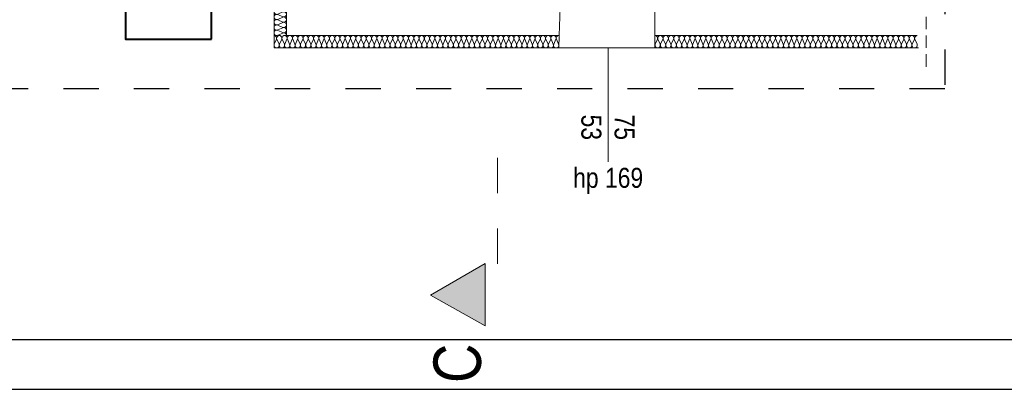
# Model space of a CAD drawing. Extents: x -631805 to -376315, y -40155 to 84873.
# Tile 192 of 256: x -523166 to -515284, y 25632 to 28591. Entities that reach past the tile are written whole.
import ezdxf

# ---------------------------------------------------------------- set-up
doc = ezdxf.new("R2010")
doc.units = 0
doc.header["$MEASUREMENT"] = 0
doc.linetypes.add('Dashed', pattern=[564.444447, 282.222223, -282.222223])
doc.linetypes.add('Krawędzie ukryte', pattern=[150, 100, -50])
doc.layers.get('0').update_dxf_attribs({"color": 252})
for name, color, linetype in [('#PODKŁAD', 252, 'Continuous'), ('#URZĄDZENIA', 7, 'Continuous'), ('$ IE Tabela', 7, 'Continuous'), ('Inwent Izolacje', 252, 'Continuous')]:
    doc.layers.add(name, color=color, linetype=linetype)
for name, color, linetype, lineweight in [('Inwent Izolacje_Nr_Pióra__2', 252, 'Continuous', 13), ('INWENT OPISY_Nr_Pióra__21', 252, 'Continuous', 9), ('INWENT OPISY_Nr_Pióra__41', 252, 'Continuous', 15), ('INWENT. OKNA_Nr_Pióra__21', 252, 'Continuous', 9), ('INWENT. OKNA_Nr_Pióra__5', 252, 'Continuous', 13), ('INWENT.ŚCIANY_Nr_Pióra__1', 252, 'Continuous', 25), ('INWENT.ŚCIANY_Nr_Pióra__20', 252, 'Continuous', 60), ('INWENT.ŚCIANY_Nr_Pióra__21', 252, 'Continuous', 9), ('INWENT.ŚCIANY_Nr_Pióra__3', 252, 'Continuous', 13)]:
    doc.layers.add(name, color=color, linetype=linetype, lineweight=lineweight)
doc.styles.add('GENERATED_STYLE_5', font='ARIALN.TTF')

# ---------------------------------------------------------------- blocks, each defined once
blk = doc.blocks.new('Izolacja cieplna 14_222', base_point=(-521030.2, 30284.5))
at = {"layer": 'Inwent Izolacje_Nr_Pióra__2', "linetype": 'Continuous'}
for p, q in [((-521100.4, 30282.8), (-521060, 30265.2)), ((-521060, 30261.6), (-521100.4, 30244)), ((-521100.4, 30240.4), (-521060, 30222.8)), ((-521060, 30219.3), (-521100.4, 30201.7)), ((-521100.4, 30198.1), (-521060, 30180.5)), ((-521060, 30176.9), (-521100.4, 30159.3)), ((-521100.4, 30155.8), (-521060, 30138.2)), ((-521060, 30134.6), (-521100.4, 30117)), ((-521100.4, 30113.5), (-521060, 30095.9)), ((-521060, 30092.3), (-521100.4, 30074.7)), ((-521100.4, 30071.1), (-521060, 30053.5)), ((-521060, 30050), (-521100.4, 30032.4)), ((-521100.4, 30028.8), (-521060, 30011.2)), ((-521060, 30007.6), (-521100.4, 29990)), ((-521100.4, 29986.5), (-521060, 29968.9)), ((-521060, 29965.3), (-521100.4, 29947.7)), ((-521100.4, 29944.2), (-521060, 29926.5)), ((-521060, 29923), (-521100.4, 29905.4)), ((-521100.4, 29901.8), (-521060, 29884.2)), ((-521060, 29880.7), (-521100.4, 29863.1)), ((-521100.4, 29859.5), (-521060, 29841.9)), ((-521060, 29838.3), (-521100.4, 29820.7)), ((-521100.4, 29817.2), (-521060, 29799.6)), ((-521060, 29796), (-521100.4, 29778.4)), ((-521100.4, 29774.9), (-521060, 29757.2)), ((-521060, 29753.7), (-521100.4, 29736.1)), ((-521100.4, 29732.5), (-521060, 29714.9)), ((-521060, 29711.4), (-521100.4, 29693.8)), ((-521100.4, 29690.2), (-521060, 29672.6)), ((-521060, 29669), (-521100.4, 29651.4)), ((-521100.4, 29647.9), (-521060, 29630.3)), ((-521060, 29626.7), (-521100.4, 29609.1)), ((-521100.4, 29605.6), (-521060, 29587.9)), ((-521060, 29584.4), (-521100.4, 29566.8)), ((-521100.4, 29563.2), (-521060, 29545.6)), ((-521060, 29542.1), (-521100.4, 29524.5)), ((-521100.4, 29520.9), (-521060, 29503.3)), ((-521060, 29499.7), (-521100.4, 29482.1)), ((-521100.4, 29478.6), (-521060, 29461)), ((-521060, 29457.4), (-521100.4, 29439.8)), ((-521100.4, 29436.2), (-521060, 29418.6)), ((-521060, 29415.1), (-521100.4, 29397.5)), ((-521100.4, 29393.9), (-521060, 29376.3)), ((-521060, 29372.8), (-521100.4, 29355.2)), ((-521100.4, 29351.6), (-521060, 29334)), ((-521060, 29330.4), (-521100.4, 29312.8)), ((-521100.4, 29309.3), (-521060, 29291.7)), ((-521060, 29288.1), (-521100.4, 29270.5)), ((-521100.4, 29266.9), (-521060, 29249.3)), ((-521060, 29245.8), (-521100.4, 29228.2)), ((-521100.4, 29224.6), (-521060, 29207)), ((-521060, 29203.5), (-521100.4, 29185.9)), ((-521100.4, 29182.3), (-521060, 29164.7)), ((-521060, 29161.1), (-521100.4, 29143.5)), ((-521100.4, 29140), (-521060, 29122.4)), ((-521060, 29118.8), (-521100.4, 29101.2)), ((-521100.4, 29097.6), (-521060, 29080)), ((-521060, 29076.5), (-521100.4, 29058.9)), ((-521100.4, 29055.3), (-521060, 29037.7)), ((-521060, 29034.2), (-521100.4, 29016.5)), ((-521100.4, 29013), (-521060, 28995.4)), ((-521060, 28991.8), (-521100.4, 28974.2)), ((-521100.4, 28970.7), (-521060, 28953.1)), ((-521060, 28949.5), (-521100.4, 28931.9)), ((-521100.4, 28928.3), (-521060, 28910.7)), ((-521060, 28907.2), (-521100.4, 28889.6)), ((-521100.4, 28886), (-521060, 28868.4)), ((-521060, 28864.9), (-521100.4, 28847.2)), ((-521100.4, 28843.7), (-521060, 28826.1)), ((-521060, 28822.5), (-521100.4, 28804.9)), ((-521100.4, 28801.4), (-521060, 28783.8)), ((-521060, 28780.2), (-521100.4, 28762.6)), ((-521100.4, 28759), (-521060, 28741.4)), ((-521060, 28737.9), (-521100.4, 28720.3)), ((-521100.4, 28716.7), (-521060, 28699.1)), ((-521060, 28695.6), (-521100.4, 28677.9)), ((-521100.4, 28674.4), (-521060, 28656.8)), ((-521060, 28653.2), (-521100.4, 28635.6)), ((-521100.4, 28632.1), (-521060, 28614.5)), ((-521060, 28610.9), (-521100.4, 28593.3)), ((-521100.4, 28589.7), (-521060, 28572.1)), ((-521060, 28568.6), (-521100.4, 28551)), ((-521100.4, 28547.4), (-521060, 28529.8)), ((-521060, 28526.2), (-521100.4, 28508.6)), ((-521100.4, 28505.1), (-521060, 28487.5)), ((-521060, 28483.9), (-521100.4, 28466.3))]:
    blk.add_line(p, q, dxfattribs=at)
for centre, start_param, end_param in [((-521108.9, 30263.4), 1.158003, 5.125183), ((-521051.5, 30284.5), 4.299596, 6.283185), ((-521108.9, 30221.1), 1.158003, 5.125183), ((-521108.9, 30178.7), 1.158003, 5.125183), ((-521051.5, 30242.2), 4.299595, 8.266774), ((-521051.5, 30199.9), 4.299595, 8.266774), ((-521108.9, 30136.4), 1.158003, 5.125183), ((-521108.9, 30094.1), 1.158003, 5.125183), ((-521051.5, 30157.6), 4.299595, 8.266774), ((-521051.5, 30115.2), 4.299595, 8.266774), ((-521108.9, 30051.7), 1.158003, 5.125183), ((-521051.5, 30072.9), 4.299595, 8.266774), ((-521051.5, 30030.6), 4.299595, 8.266774), ((-521108.9, 30009.4), 1.158003, 5.125183), ((-521108.9, 29967.1), 1.158003, 5.125183), ((-521051.5, 29988.3), 4.299595, 8.266774), ((-521051.5, 29945.9), 4.299595, 8.266774), ((-521108.9, 29924.8), 1.158003, 5.125183), ((-521108.9, 29882.4), 1.158003, 5.125183), ((-521051.5, 29903.6), 4.299595, 8.266774), ((-521051.5, 29861.3), 4.299595, 8.266774), ((-521108.9, 29840.1), 1.158003, 5.125183), ((-521108.9, 29797.8), 1.158003, 5.125183), ((-521051.5, 29819), 4.299595, 8.266774), ((-521051.5, 29776.6), 4.299595, 8.266774), ((-521108.9, 29755.5), 1.158003, 5.125183), ((-521108.9, 29713.1), 1.158003, 5.125183), ((-521051.5, 29734.3), 4.299595, 8.266774), ((-521108.9, 29670.8), 1.158003, 5.125183), ((-521108.9, 29628.5), 1.158003, 5.125183), ((-521051.5, 29692), 4.299595, 8.266774), ((-521051.5, 29649.7), 4.299595, 8.266774), ((-521108.9, 29586.2), 1.158003, 5.125183), ((-521108.9, 29543.8), 1.158003, 5.125183), ((-521051.5, 29607.3), 4.299595, 8.266774), ((-521051.5, 29565), 4.299595, 8.266774), ((-521108.9, 29501.5), 1.158003, 5.125183), ((-521108.9, 29459.2), 1.158003, 5.125183), ((-521051.5, 29522.7), 4.299595, 8.266774), ((-521051.5, 29480.4), 4.299595, 8.266774), ((-521108.9, 29416.9), 1.158003, 5.125183), ((-521051.5, 29438), 4.299595, 8.266774), ((-521051.5, 29395.7), 4.299595, 8.266774), ((-521108.9, 29374.5), 1.158003, 5.125183), ((-521108.9, 29332.2), 1.158003, 5.125183), ((-521051.5, 29353.4), 4.299595, 8.266774), ((-521051.5, 29311.1), 4.299595, 8.266774), ((-521108.9, 29289.9), 1.158003, 5.125183), ((-521108.9, 29247.6), 1.158003, 5.125183), ((-521051.5, 29268.7), 4.299595, 8.266774), ((-521051.5, 29226.4), 4.299595, 8.266774), ((-521108.9, 29205.2), 1.158003, 5.125183), ((-521108.9, 29162.9), 1.158003, 5.125183), ((-521051.5, 29184.1), 4.299595, 8.266774), ((-521108.9, 29120.6), 1.158003, 5.125183), ((-521108.9, 29078.3), 1.158003, 5.125183), ((-521051.5, 29141.7), 4.299595, 8.266774), ((-521051.5, 29099.4), 4.299595, 8.266774), ((-521108.9, 29035.9), 1.158003, 5.125183), ((-521108.9, 28993.6), 1.158003, 5.125183), ((-521051.5, 29057.1), 4.299595, 8.266774), ((-521051.5, 29014.8), 4.299595, 8.266774), ((-521108.9, 28951.3), 1.158003, 5.125183), ((-521108.9, 28909), 1.158003, 5.125183), ((-521051.5, 28972.4), 4.299595, 8.266774), ((-521051.5, 28930.1), 4.299595, 8.266774), ((-521108.9, 28866.6), 1.158003, 5.125183), ((-521051.5, 28887.8), 4.299595, 8.266774), ((-521051.5, 28845.5), 4.299595, 8.266774), ((-521108.9, 28824.3), 1.158003, 5.125183), ((-521108.9, 28782), 1.158003, 5.125183), ((-521051.5, 28803.1), 4.299595, 8.266774), ((-521051.5, 28760.8), 4.299595, 8.266774), ((-521108.9, 28739.7), 1.158003, 5.125183), ((-521108.9, 28697.3), 1.158003, 5.125183), ((-521051.5, 28718.5), 4.299595, 8.266774), ((-521051.5, 28676.2), 4.299595, 8.266774), ((-521108.9, 28655), 1.158003, 5.125183), ((-521108.9, 28612.7), 1.158003, 5.125183), ((-521051.5, 28633.8), 4.299595, 8.266774), ((-521051.5, 28591.5), 4.299595, 8.266774), ((-521108.9, 28570.4), 1.158003, 5.125183), ((-521108.9, 28528), 1.158003, 5.125183), ((-521051.5, 28549.2), 4.299595, 8.266774), ((-521108.9, 28485.7), 1.158003, 5.125183), ((-521051.5, 28506.9), 4.299595, 8.266774), ((-521051.5, 28464.5), 0, 1.983589)]:
    blk.add_ellipse(centre, major_axis=(21.3, 0), ratio=0.995062, start_param=start_param, end_param=end_param, dxfattribs=at)
blk = doc.blocks.new('Izolacja cieplna 14_223', base_point=(-521130.2, 28464.5))
at = {"layer": 'Inwent Izolacje_Nr_Pióra__2', "linetype": 'Continuous'}
for p, q in [((-521128.4, 28394.3), (-521110.8, 28434.7)), ((-521107.3, 28434.7), (-521089.7, 28394.3)), ((-521086.2, 28394.3), (-521068.6, 28434.7)), ((-521065.1, 28434.7), (-521047.5, 28394.3)), ((-521044, 28394.3), (-521026.4, 28434.7)), ((-521022.9, 28434.7), (-521005.3, 28394.3)), ((-521001.7, 28394.3), (-520984.2, 28434.7)), ((-520980.6, 28434.7), (-520963.1, 28394.3)), ((-520959.5, 28394.3), (-520942, 28434.7)), ((-520938.4, 28434.7), (-520920.8, 28394.3)), ((-520917.3, 28394.3), (-520899.7, 28434.7)), ((-520896.2, 28434.7), (-520878.6, 28394.3)), ((-520875.1, 28394.3), (-520857.5, 28434.7)), ((-520854, 28434.7), (-520836.4, 28394.3)), ((-520832.9, 28394.3), (-520815.3, 28434.7)), ((-520811.7, 28434.7), (-520794.2, 28394.3)), ((-520790.6, 28394.3), (-520773.1, 28434.7)), ((-520769.5, 28434.7), (-520752, 28394.3)), ((-520748.4, 28394.3), (-520730.8, 28434.7)), ((-520727.3, 28434.7), (-520709.7, 28394.3)), ((-520706.2, 28394.3), (-520688.6, 28434.7)), ((-520685.1, 28434.7), (-520667.5, 28394.3)), ((-520664, 28394.3), (-520646.4, 28434.7)), ((-520642.9, 28434.7), (-520625.3, 28394.3)), ((-520621.7, 28394.3), (-520604.2, 28434.7)), ((-520600.6, 28434.7), (-520583.1, 28394.3)), ((-520579.5, 28394.3), (-520562, 28434.7)), ((-520558.4, 28434.7), (-520540.8, 28394.3)), ((-520537.3, 28394.3), (-520519.7, 28434.7)), ((-520516.2, 28434.7), (-520498.6, 28394.3)), ((-520495.1, 28394.3), (-520477.5, 28434.7)), ((-520474, 28434.7), (-520456.4, 28394.3)), ((-520452.9, 28394.3), (-520435.3, 28434.7)), ((-520431.7, 28434.7), (-520414.2, 28394.3)), ((-520410.6, 28394.3), (-520393.1, 28434.7)), ((-520389.5, 28434.7), (-520372, 28394.3)), ((-520368.4, 28394.3), (-520350.8, 28434.7)), ((-520347.3, 28434.7), (-520329.7, 28394.3)), ((-520326.2, 28394.3), (-520308.6, 28434.7)), ((-520305.1, 28434.7), (-520287.5, 28394.3)), ((-520284, 28394.3), (-520266.4, 28434.7)), ((-520262.9, 28434.7), (-520245.3, 28394.3)), ((-520241.7, 28394.3), (-520224.2, 28434.7)), ((-520220.6, 28434.7), (-520203.1, 28394.3)), ((-520199.5, 28394.3), (-520182, 28434.7)), ((-520178.4, 28434.7), (-520160.8, 28394.3)), ((-520157.3, 28394.3), (-520139.7, 28434.7)), ((-520136.2, 28434.7), (-520118.6, 28394.3)), ((-520115.1, 28394.3), (-520097.5, 28434.7)), ((-520094, 28434.7), (-520076.4, 28394.3)), ((-520072.9, 28394.3), (-520055.3, 28434.7)), ((-520051.7, 28434.7), (-520034.2, 28394.3)), ((-520030.6, 28394.3), (-520013.1, 28434.7)), ((-520009.5, 28434.7), (-519992, 28394.3)), ((-519988.4, 28394.3), (-519970.8, 28434.7)), ((-519967.3, 28434.7), (-519949.7, 28394.3)), ((-519946.2, 28394.3), (-519928.6, 28434.7)), ((-519925.1, 28434.7), (-519907.5, 28394.3)), ((-519904, 28394.3), (-519886.4, 28434.7)), ((-519882.9, 28434.7), (-519865.3, 28394.3)), ((-519861.7, 28394.3), (-519844.2, 28434.7)), ((-519840.6, 28434.7), (-519823.1, 28394.3)), ((-519819.5, 28394.3), (-519802, 28434.7)), ((-519798.4, 28434.7), (-519780.8, 28394.3)), ((-519777.3, 28394.3), (-519759.7, 28434.7)), ((-519756.2, 28434.7), (-519738.6, 28394.3)), ((-519735.1, 28394.3), (-519717.5, 28434.7)), ((-519714, 28434.7), (-519696.4, 28394.3)), ((-519692.9, 28394.3), (-519675.3, 28434.7)), ((-519671.7, 28434.7), (-519654.2, 28394.3)), ((-519650.6, 28394.3), (-519633.1, 28434.7)), ((-519629.5, 28434.7), (-519612, 28394.3)), ((-519608.4, 28394.3), (-519590.8, 28434.7)), ((-519587.3, 28434.7), (-519569.7, 28394.3)), ((-519566.2, 28394.3), (-519548.6, 28434.7)), ((-519545.1, 28434.7), (-519527.5, 28394.3)), ((-519524, 28394.3), (-519506.4, 28434.7)), ((-519502.9, 28434.7), (-519485.3, 28394.3)), ((-519481.7, 28394.3), (-519464.2, 28434.7)), ((-519460.6, 28434.7), (-519443.1, 28394.3)), ((-519439.5, 28394.3), (-519422, 28434.7)), ((-519418.4, 28434.7), (-519400.8, 28394.3)), ((-519397.3, 28394.3), (-519379.7, 28434.7)), ((-519376.2, 28434.7), (-519358.6, 28394.3)), ((-519355.1, 28394.3), (-519337.5, 28434.7)), ((-519334, 28434.7), (-519316.4, 28394.3)), ((-519312.9, 28394.3), (-519295.3, 28434.7)), ((-519291.7, 28434.7), (-519274.2, 28394.3)), ((-519270.6, 28394.3), (-519253.1, 28434.7)), ((-519249.5, 28434.7), (-519232, 28394.3)), ((-519228.4, 28394.3), (-519210.8, 28434.7)), ((-519207.3, 28434.7), (-519189.7, 28394.3)), ((-519186.2, 28394.3), (-519168.6, 28434.7)), ((-519165.1, 28434.7), (-519147.5, 28394.3)), ((-519144, 28394.3), (-519126.4, 28434.7)), ((-519122.9, 28434.7), (-519105.3, 28394.3)), ((-519101.7, 28394.3), (-519084.2, 28434.7)), ((-519080.6, 28434.7), (-519063.1, 28394.3)), ((-519059.5, 28394.3), (-519042, 28434.7)), ((-519038.4, 28434.7), (-519020.8, 28394.3)), ((-519017.3, 28394.3), (-518999.7, 28434.7)), ((-518996.2, 28434.7), (-518978.6, 28394.3)), ((-518975.1, 28394.3), (-518957.5, 28434.7)), ((-518954, 28434.7), (-518936.4, 28394.3)), ((-518932.9, 28394.3), (-518915.3, 28434.7)), ((-518911.7, 28434.7), (-518894.2, 28394.3)), ((-518890.6, 28394.3), (-518873.1, 28434.7)), ((-518869.5, 28434.7), (-518852, 28394.3))]:
    blk.add_line(p, q, dxfattribs=at)
for centre, start_param, end_param in [((-521130.2, 28443.3), 4.299596, 6.283185), ((-521088, 28443.3), 4.299595, 8.266774), ((-521045.7, 28443.3), 4.299595, 8.266774), ((-521003.5, 28443.3), 4.299595, 8.266774), ((-520961.3, 28443.3), 4.299595, 8.266774), ((-520919.1, 28443.3), 4.299595, 8.266774), ((-520876.9, 28443.3), 4.299595, 8.266774), ((-520834.6, 28443.3), 4.299595, 8.266774), ((-520792.4, 28443.3), 4.299595, 8.266774), ((-520750.2, 28443.3), 4.299595, 8.266774), ((-520708, 28443.3), 4.299595, 8.266774), ((-520665.7, 28443.3), 4.299595, 8.266774), ((-520623.5, 28443.3), 4.299595, 8.266774), ((-520581.3, 28443.3), 4.299595, 8.266774), ((-520539.1, 28443.3), 4.299595, 8.266774), ((-520496.9, 28443.3), 4.299595, 8.266774), ((-520454.6, 28443.3), 4.299595, 8.266774), ((-520412.4, 28443.3), 4.299595, 8.266774), ((-520370.2, 28443.3), 4.299595, 8.266774), ((-520328, 28443.3), 4.299595, 8.266774), ((-520285.7, 28443.3), 4.299595, 8.266774), ((-520243.5, 28443.3), 4.299595, 8.266774), ((-520201.3, 28443.3), 4.299595, 8.266774), ((-520159.1, 28443.3), 4.299595, 8.266774), ((-520116.9, 28443.3), 4.299595, 8.266774), ((-520074.6, 28443.3), 4.299595, 8.266774), ((-520032.4, 28443.3), 4.299595, 8.266774), ((-519990.2, 28443.3), 4.299595, 8.266774), ((-519948, 28443.3), 4.299595, 8.266774), ((-519905.7, 28443.3), 4.299595, 8.266774), ((-519863.5, 28443.3), 4.299595, 8.266774), ((-519821.3, 28443.3), 4.299595, 8.266774), ((-519779.1, 28443.3), 4.299595, 8.266774), ((-519736.9, 28443.3), 4.299595, 8.266774), ((-519694.6, 28443.3), 4.299595, 8.266774), ((-519652.4, 28443.3), 4.299595, 8.266774), ((-519610.2, 28443.3), 4.299595, 8.266774), ((-519568, 28443.3), 4.299595, 8.266774), ((-519525.7, 28443.3), 4.299595, 8.266774), ((-519483.5, 28443.3), 4.299595, 8.266774), ((-519441.3, 28443.3), 4.299595, 8.266774), ((-519399.1, 28443.3), 4.299595, 8.266774), ((-519356.9, 28443.3), 4.299595, 8.266774), ((-519314.6, 28443.3), 4.299595, 8.266774), ((-519272.4, 28443.3), 4.299595, 8.266774), ((-519230.2, 28443.3), 4.299595, 8.266774), ((-519188, 28443.3), 4.299595, 8.266774), ((-519145.7, 28443.3), 4.299595, 8.266774), ((-519103.5, 28443.3), 4.299595, 8.266774), ((-519061.3, 28443.3), 4.299595, 8.266774), ((-519019.1, 28443.3), 4.299595, 8.266774), ((-518976.9, 28443.3), 4.299595, 8.266774), ((-518934.6, 28443.3), 4.299595, 8.266774), ((-518892.4, 28443.3), 4.299595, 8.266774), ((-518850.2, 28443.3), 0, 1.983589), ((-521109.1, 28385.8), 1.158003, 5.125183), ((-521066.9, 28385.8), 1.158003, 5.125183), ((-521024.6, 28385.8), 1.158003, 5.125183), ((-520982.4, 28385.8), 1.158003, 5.125183), ((-520940.2, 28385.8), 1.158003, 5.125183), ((-520898, 28385.8), 1.158003, 5.125183), ((-520855.7, 28385.8), 1.158003, 5.125183), ((-520813.5, 28385.8), 1.158003, 5.125183), ((-520771.3, 28385.8), 1.158003, 5.125183), ((-520729.1, 28385.8), 1.158003, 5.125183), ((-520686.9, 28385.8), 1.158003, 5.125183), ((-520644.6, 28385.8), 1.158003, 5.125183), ((-520602.4, 28385.8), 1.158003, 5.125183), ((-520560.2, 28385.8), 1.158003, 5.125183), ((-520518, 28385.8), 1.158003, 5.125183), ((-520475.7, 28385.8), 1.158003, 5.125183), ((-520433.5, 28385.8), 1.158003, 5.125183), ((-520391.3, 28385.8), 1.158003, 5.125183), ((-520349.1, 28385.8), 1.158003, 5.125183), ((-520306.9, 28385.8), 1.158003, 5.125183), ((-520264.6, 28385.8), 1.158003, 5.125183), ((-520222.4, 28385.8), 1.158003, 5.125183), ((-520180.2, 28385.8), 1.158003, 5.125183), ((-520138, 28385.8), 1.158003, 5.125183), ((-520095.7, 28385.8), 1.158003, 5.125183), ((-520053.5, 28385.8), 1.158003, 5.125183), ((-520011.3, 28385.8), 1.158003, 5.125183), ((-519969.1, 28385.8), 1.158003, 5.125183), ((-519926.9, 28385.8), 1.158003, 5.125183), ((-519884.6, 28385.8), 1.158003, 5.125183), ((-519842.4, 28385.8), 1.158003, 5.125183), ((-519800.2, 28385.8), 1.158003, 5.125183), ((-519758, 28385.8), 1.158003, 5.125183), ((-519715.7, 28385.8), 1.158003, 5.125183), ((-519673.5, 28385.8), 1.158003, 5.125183), ((-519631.3, 28385.8), 1.158003, 5.125183), ((-519589.1, 28385.8), 1.158003, 5.125183), ((-519546.9, 28385.8), 1.158003, 5.125183), ((-519504.6, 28385.8), 1.158003, 5.125183), ((-519462.4, 28385.8), 1.158003, 5.125183), ((-519420.2, 28385.8), 1.158003, 5.125183), ((-519378, 28385.8), 1.158003, 5.125183), ((-519335.7, 28385.8), 1.158003, 5.125183), ((-519293.5, 28385.8), 1.158003, 5.125183), ((-519251.3, 28385.8), 1.158003, 5.125183), ((-519209.1, 28385.8), 1.158003, 5.125183), ((-519166.9, 28385.8), 1.158003, 5.125183), ((-519124.6, 28385.8), 1.158003, 5.125183), ((-519082.4, 28385.8), 1.158003, 5.125183), ((-519040.2, 28385.8), 1.158003, 5.125183), ((-518998, 28385.8), 1.158003, 5.125183), ((-518955.7, 28385.8), 1.158003, 5.125183), ((-518913.5, 28385.8), 1.158003, 5.125183), ((-518871.3, 28385.8), 1.158003, 5.125183)]:
    blk.add_ellipse(centre, major_axis=(0, 21.3), ratio=0.992632, start_param=start_param, end_param=end_param, dxfattribs=at)
blk = doc.blocks.new('Izolacja cieplna 14_224', base_point=(-518080.2, 28464.5))
at = {"layer": 'Inwent Izolacje_Nr_Pióra__2', "linetype": 'Continuous'}
for p, q in [((-518078.4, 28394.3), (-518060.6, 28434.7)), ((-518057, 28434.7), (-518039.1, 28394.3)), ((-518035.5, 28394.3), (-518017.7, 28434.7)), ((-518014.1, 28434.7), (-517996.3, 28394.3)), ((-517992.7, 28394.3), (-517974.8, 28434.7)), ((-517971.2, 28434.7), (-517953.4, 28394.3)), ((-517949.8, 28394.3), (-517932, 28434.7)), ((-517928.4, 28434.7), (-517910.6, 28394.3)), ((-517907, 28394.3), (-517889.1, 28434.7)), ((-517885.5, 28434.7), (-517867.7, 28394.3)), ((-517864.1, 28394.3), (-517846.3, 28434.7)), ((-517842.7, 28434.7), (-517824.8, 28394.3)), ((-517821.2, 28394.3), (-517803.4, 28434.7)), ((-517799.8, 28434.7), (-517782, 28394.3)), ((-517778.4, 28394.3), (-517760.6, 28434.7)), ((-517757, 28434.7), (-517739.1, 28394.3)), ((-517735.5, 28394.3), (-517717.7, 28434.7)), ((-517714.1, 28434.7), (-517696.3, 28394.3)), ((-517692.7, 28394.3), (-517674.8, 28434.7)), ((-517671.2, 28434.7), (-517653.4, 28394.3)), ((-517649.8, 28394.3), (-517632, 28434.7)), ((-517628.4, 28434.7), (-517610.6, 28394.3)), ((-517607, 28394.3), (-517589.1, 28434.7)), ((-517585.5, 28434.7), (-517567.7, 28394.3)), ((-517564.1, 28394.3), (-517546.3, 28434.7)), ((-517542.7, 28434.7), (-517524.8, 28394.3)), ((-517521.2, 28394.3), (-517503.4, 28434.7)), ((-517499.8, 28434.7), (-517482, 28394.3)), ((-517478.4, 28394.3), (-517460.6, 28434.7)), ((-517457, 28434.7), (-517439.1, 28394.3)), ((-517435.5, 28394.3), (-517417.7, 28434.7)), ((-517414.1, 28434.7), (-517396.3, 28394.3)), ((-517392.7, 28394.3), (-517374.8, 28434.7)), ((-517371.2, 28434.7), (-517353.4, 28394.3)), ((-517349.8, 28394.3), (-517332, 28434.7)), ((-517328.4, 28434.7), (-517310.6, 28394.3)), ((-517307, 28394.3), (-517289.1, 28434.7)), ((-517285.5, 28434.7), (-517267.7, 28394.3)), ((-517264.1, 28394.3), (-517246.3, 28434.7)), ((-517242.7, 28434.7), (-517224.8, 28394.3)), ((-517221.2, 28394.3), (-517203.4, 28434.7)), ((-517199.8, 28434.7), (-517182, 28394.3)), ((-517178.4, 28394.3), (-517160.6, 28434.7)), ((-517157, 28434.7), (-517139.1, 28394.3)), ((-517135.5, 28394.3), (-517117.7, 28434.7)), ((-517114.1, 28434.7), (-517096.3, 28394.3)), ((-517092.7, 28394.3), (-517074.8, 28434.7)), ((-517071.2, 28434.7), (-517053.4, 28394.3)), ((-517049.8, 28394.3), (-517032, 28434.7)), ((-517028.4, 28434.7), (-517010.6, 28394.3)), ((-517007, 28394.3), (-516989.1, 28434.7)), ((-516985.5, 28434.7), (-516967.7, 28394.3)), ((-516964.1, 28394.3), (-516946.3, 28434.7)), ((-516942.7, 28434.7), (-516924.8, 28394.3)), ((-516921.2, 28394.3), (-516903.4, 28434.7)), ((-516899.8, 28434.7), (-516882, 28394.3)), ((-516878.4, 28394.3), (-516860.6, 28434.7)), ((-516857, 28434.7), (-516839.1, 28394.3)), ((-516835.5, 28394.3), (-516817.7, 28434.7)), ((-516814.1, 28434.7), (-516796.3, 28394.3)), ((-516792.7, 28394.3), (-516774.8, 28434.7)), ((-516771.2, 28434.7), (-516753.4, 28394.3)), ((-516749.8, 28394.3), (-516732, 28434.7)), ((-516728.4, 28434.7), (-516710.6, 28394.3)), ((-516707, 28394.3), (-516689.1, 28434.7)), ((-516685.5, 28434.7), (-516667.7, 28394.3)), ((-516664.1, 28394.3), (-516646.3, 28434.7)), ((-516642.7, 28434.7), (-516624.8, 28394.3)), ((-516621.2, 28394.3), (-516603.4, 28434.7)), ((-516599.8, 28434.7), (-516582, 28394.3)), ((-516578.4, 28394.3), (-516560.6, 28434.7)), ((-516557, 28434.7), (-516539.1, 28394.3)), ((-516535.5, 28394.3), (-516517.7, 28434.7)), ((-516514.1, 28434.7), (-516496.3, 28394.3)), ((-516492.7, 28394.3), (-516474.8, 28434.7)), ((-516471.2, 28434.7), (-516453.4, 28394.3)), ((-516449.8, 28394.3), (-516432, 28434.7)), ((-516428.4, 28434.7), (-516410.6, 28394.3)), ((-516407, 28394.3), (-516389.1, 28434.7)), ((-516385.5, 28434.7), (-516367.7, 28394.3)), ((-516364.1, 28394.3), (-516346.3, 28434.7)), ((-516342.7, 28434.7), (-516324.8, 28394.3)), ((-516321.2, 28394.3), (-516303.4, 28434.7)), ((-516299.8, 28434.7), (-516282, 28394.3)), ((-516278.4, 28394.3), (-516260.6, 28434.7)), ((-516257, 28434.7), (-516239.1, 28394.3)), ((-516235.5, 28394.3), (-516217.7, 28434.7)), ((-516214.1, 28434.7), (-516196.3, 28394.3)), ((-516192.7, 28394.3), (-516174.8, 28434.7)), ((-516171.2, 28434.7), (-516153.4, 28394.3)), ((-516149.8, 28394.3), (-516132, 28434.7)), ((-516128.4, 28434.7), (-516110.6, 28394.3)), ((-516107, 28394.3), (-516089.1, 28434.7)), ((-516085.5, 28434.7), (-516067.7, 28394.3)), ((-516064.1, 28394.3), (-516046.3, 28434.7)), ((-516042.7, 28434.7), (-516024.8, 28394.3)), ((-516021.2, 28394.3), (-516003.4, 28434.7)), ((-515999.8, 28434.7), (-515982, 28394.3))]:
    blk.add_line(p, q, dxfattribs=at)
for centre, start_param, end_param in [((-518080.2, 28443.3), 5.870392, 7.853982), ((-518037.3, 28443.3), 5.870392, 9.837571), ((-517994.5, 28443.3), 5.870392, 9.837571), ((-517951.6, 28443.3), 5.870392, 9.837571), ((-517908.8, 28443.3), 5.870392, 9.837571), ((-517865.9, 28443.3), 5.870392, 9.837571), ((-517823, 28443.3), 5.870392, 9.837571), ((-517780.2, 28443.3), 5.870392, 9.837571), ((-517737.3, 28443.3), 5.870392, 9.837571), ((-517694.5, 28443.3), 5.870392, 9.837571), ((-517651.6, 28443.3), 5.870392, 9.837571), ((-517608.8, 28443.3), 5.870392, 9.837571), ((-517565.9, 28443.3), 5.870392, 9.837571), ((-517523, 28443.3), 5.870392, 9.837571), ((-517480.2, 28443.3), 5.870392, 9.837571), ((-517437.3, 28443.3), 5.870392, 9.837571), ((-517394.5, 28443.3), 5.870392, 9.837571), ((-517351.6, 28443.3), 5.870392, 9.837571), ((-517308.8, 28443.3), 5.870392, 9.837571), ((-517265.9, 28443.3), 5.870392, 9.837571), ((-517223, 28443.3), 5.870392, 9.837571), ((-517180.2, 28443.3), 5.870392, 9.837571), ((-517137.3, 28443.3), 5.870392, 9.837571), ((-517094.5, 28443.3), 5.870392, 9.837571), ((-517051.6, 28443.3), 5.870392, 9.837571), ((-517008.8, 28443.3), 5.870392, 9.837571), ((-516965.9, 28443.3), 5.870392, 9.837571), ((-516923, 28443.3), 5.870392, 9.837571), ((-516880.2, 28443.3), 5.870392, 9.837571), ((-516837.3, 28443.3), 5.870392, 9.837571), ((-516794.5, 28443.3), 5.870392, 9.837571), ((-516751.6, 28443.3), 5.870392, 9.837571), ((-516708.8, 28443.3), 5.870392, 9.837571), ((-516665.9, 28443.3), 5.870392, 9.837571), ((-516623, 28443.3), 5.870392, 9.837571), ((-516580.2, 28443.3), 5.870392, 9.837571), ((-516537.3, 28443.3), 5.870392, 9.837571), ((-516494.5, 28443.3), 5.870392, 9.837571), ((-516451.6, 28443.3), 5.870392, 9.837571), ((-516408.8, 28443.3), 5.870392, 9.837571), ((-516365.9, 28443.3), 5.870392, 9.837571), ((-516323, 28443.3), 5.870392, 9.837571), ((-516280.2, 28443.3), 5.870392, 9.837571), ((-516237.3, 28443.3), 5.870392, 9.837571), ((-516194.5, 28443.3), 5.870392, 9.837571), ((-516151.6, 28443.3), 5.870392, 9.837571), ((-516108.8, 28443.3), 5.870392, 9.837571), ((-516065.9, 28443.3), 5.870392, 9.837571), ((-516023, 28443.3), 5.870392, 9.837571), ((-515980.2, 28443.3), 1.570796, 3.554385), ((-518058.8, 28385.8), 2.728799, 6.695979), ((-518015.9, 28385.8), 2.728799, 6.695979), ((-517973, 28385.8), 2.728799, 6.695979), ((-517930.2, 28385.8), 2.728799, 6.695979), ((-517887.3, 28385.8), 2.728799, 6.695979), ((-517844.5, 28385.8), 2.728799, 6.695979), ((-517801.6, 28385.8), 2.728799, 6.695979), ((-517758.8, 28385.8), 2.728799, 6.695979), ((-517715.9, 28385.8), 2.728799, 6.695979), ((-517673, 28385.8), 2.728799, 6.695979), ((-517630.2, 28385.8), 2.728799, 6.695979), ((-517587.3, 28385.8), 2.728799, 6.695979), ((-517544.5, 28385.8), 2.728799, 6.695979), ((-517501.6, 28385.8), 2.728799, 6.695979), ((-517458.8, 28385.8), 2.728799, 6.695979), ((-517415.9, 28385.8), 2.728799, 6.695979), ((-517373, 28385.8), 2.728799, 6.695979), ((-517330.2, 28385.8), 2.728799, 6.695979), ((-517287.3, 28385.8), 2.728799, 6.695979), ((-517244.5, 28385.8), 2.728799, 6.695979), ((-517201.6, 28385.8), 2.728799, 6.695979), ((-517158.8, 28385.8), 2.728799, 6.695979), ((-517115.9, 28385.8), 2.728799, 6.695979), ((-517073, 28385.8), 2.728799, 6.695979), ((-517030.2, 28385.8), 2.728799, 6.695979), ((-516987.3, 28385.8), 2.728799, 6.695979), ((-516944.5, 28385.8), 2.728799, 6.695979), ((-516901.6, 28385.8), 2.728799, 6.695979), ((-516858.8, 28385.8), 2.728799, 6.695979), ((-516815.9, 28385.8), 2.728799, 6.695979), ((-516773, 28385.8), 2.728799, 6.695979), ((-516730.2, 28385.8), 2.728799, 6.695979), ((-516687.3, 28385.8), 2.728799, 6.695979), ((-516644.5, 28385.8), 2.728799, 6.695979), ((-516601.6, 28385.8), 2.728799, 6.695979), ((-516558.8, 28385.8), 2.728799, 6.695979), ((-516515.9, 28385.8), 2.728799, 6.695979), ((-516473, 28385.8), 2.728799, 6.695979), ((-516430.2, 28385.8), 2.728799, 6.695979), ((-516387.3, 28385.8), 2.728799, 6.695979), ((-516344.5, 28385.8), 2.728799, 6.695979), ((-516301.6, 28385.8), 2.728799, 6.695979), ((-516258.8, 28385.8), 2.728799, 6.695979), ((-516215.9, 28385.8), 2.728799, 6.695979), ((-516173, 28385.8), 2.728799, 6.695979), ((-516130.2, 28385.8), 2.728799, 6.695979), ((-516087.3, 28385.8), 2.728799, 6.695979), ((-516044.5, 28385.8), 2.728799, 6.695979), ((-516001.6, 28385.8), 2.728799, 6.695979)]:
    blk.add_ellipse(centre, major_axis=(21.4, 0), ratio=0.992498, start_param=start_param, end_param=end_param, dxfattribs=at)
blk = doc.blocks.new('PIWNICA')
at = {"layer": 'INWENT OPISY_Nr_Pióra__21', "linetype": 'Continuous', "lineweight": 15}
blk.add_hatch(color=252, dxfattribs=at).paths.add_polyline_path([(-519876.4, 26384.5), (-519440.2, 26140.2), (-519440.2, 26640.2)], flags=0)
at = {"layer": 'INWENT OPISY_Nr_Pióra__21', "color": 252, "linetype": 'Krawędzie ukryte', "lineweight": 15}
blk.add_line((-515910.2, 28214.5), (-515910.2, 29134.5), dxfattribs=at)
at = {"layer": 'INWENT OPISY_Nr_Pióra__41', "color": 252, "linetype": 'Dashed', "lineweight": 15}
blk.add_line((-519340.2, 27484.5), (-519340.2, 26384.5), dxfattribs=at)
at = {"layer": 'INWENT OPISY_Nr_Pióra__41', "color": 252, "linetype": 'Continuous', "lineweight": 15}
for p, q in [((-519876.4, 26384.5), (-519440.2, 26640.2)), ((-519440.2, 26140.2), (-519440.2, 26640.2)), ((-519440.2, 26140.2), (-519876.4, 26384.5))]:
    blk.add_line(p, q, dxfattribs=at)
at = {"layer": 'INWENT. OKNA_Nr_Pióra__5', "color": 252, "linetype": 'Continuous', "lineweight": 15}
blk.add_line((-518455.2, 28364.5), (-518455.2, 27454.5), dxfattribs=at)
at = {"layer": 'INWENT.ŚCIANY_Nr_Pióra__1', "color": 252, "linetype": 'Continuous', "lineweight": 15}
for p, q in [((-521030.2, 28464.5), (-521030.2, 30384.5)), ((-518846.5, 28464.5), (-518830.2, 28914.5)), ((-518080.2, 28464.5), (-518080.2, 28914.5)), ((-518846.5, 28464.5), (-521030.2, 28464.5)), ((-515980.2, 28464.5), (-518080.2, 28464.5))]:
    blk.add_line(p, q, dxfattribs=at)
at = {"layer": 'INWENT.ŚCIANY_Nr_Pióra__20', "color": 252, "linetype": 'Dashed', "lineweight": 30}
for p, q in [((-515760.2, 29481.4), (-515760.2, 28037.1)), ((-515760.2, 28037.1), (-524395.5, 28037.1))]:
    blk.add_line(p, q, dxfattribs=at)
at = {"layer": 'INWENT.ŚCIANY_Nr_Pióra__21', "color": 252, "linetype": 'Continuous', "lineweight": 15}
blk.add_line((-518080.2, 28364.5), (-518850.2, 28364.5), dxfattribs=at)
at = {"layer": 'INWENT.ŚCIANY_Nr_Pióra__3', "color": 252, "linetype": 'Continuous', "lineweight": 15}
for p, q in [((-521130.2, 30284.5), (-521130.2, 28364.5)), ((-518850.2, 28364.5), (-518846.5, 28464.5)), ((-518080.2, 28364.5), (-518080.2, 28464.5)), ((-521130.2, 28364.5), (-518850.2, 28364.5)), ((-518080.2, 28364.5), (-515970.2, 28364.5))]:
    blk.add_line(p, q, dxfattribs=at)
at = {"layer": 'Inwent Izolacje', "color": 252, "linetype": 'Continuous', "lineweight": 15}
for name, p in [('Izolacja cieplna 14_222', (-521030.2, 30284.5)), ('Izolacja cieplna 14_223', (-521130.2, 28464.5)), ('Izolacja cieplna 14_224', (-518080.2, 28464.5))]:
    blk.add_blockref(name, p, dxfattribs=at)
at = {"layer": 'INWENT OPISY_Nr_Pióra__21', "color": 252, "linetype": 'Continuous', "lineweight": 15, "insert": (-519853.7, 25840.2), "char_height": 380, "attachment_point": 2, "rotation": 90, "style": 'GENERATED_STYLE_5'}
blk.add_mtext('{C}', dxfattribs=at)
at = {"layer": 'INWENT. OKNA_Nr_Pióra__21', "color": 252, "linetype": 'Continuous', "lineweight": 15, "insert": (-518243.4, 27729.5), "char_height": 160, "width": 709.227, "attachment_point": 2, "rotation": 270, "line_spacing_factor": 0.998384, "style": 'GENERATED_STYLE_5'}
blk.add_mtext('{75\\P53}', dxfattribs=at)
at = {"layer": 'INWENT. OKNA_Nr_Pióra__21', "color": 252, "linetype": 'Continuous', "lineweight": 15, "insert": (-518455.2, 27405.2), "char_height": 160, "attachment_point": 2, "style": 'GENERATED_STYLE_5'}
blk.add_mtext('{hp 169}', dxfattribs=at)
blk = doc.blocks.new('A$C685E6CD2')
at = {"color": 0, "lineweight": 40}
blk.add_lwpolyline([(-500, 70), (-500, 920), (-1190, 920), (-1190, 70)], close=True, dxfattribs=at)
blk = doc.blocks.new('a3eee')
at = {"layer": '$ IE Tabela'}
for p, q in [((19890.8, 1286.8), (23840.8, 1286.8)), ((19730.8, 1206.8), (23930.8, 1206.8))]:
    blk.add_line(p, q, dxfattribs=at)

msp = doc.modelspace()

# ---------------------------------------------------------------- block references
at = {"layer": '#PODKŁAD'}
msp.add_blockref('PIWNICA', (0, 0), dxfattribs=at)

# ---------------------------------------------------------------- next in the draw order: block references
at = {"layer": '#URZĄDZENIA', "color": 8}
msp.add_blockref('A$C685E6CD2', (-521130.2, 28364.5), dxfattribs=at)
at = {"layer": '$ IE Tabela', "transparency": 33554687, "xscale": 5, "yscale": 5, "zscale": 5}
msp.add_blockref('a3eee', (-625620.8, 19598.2), dxfattribs=at)

doc.saveas('drawing.dxf')
